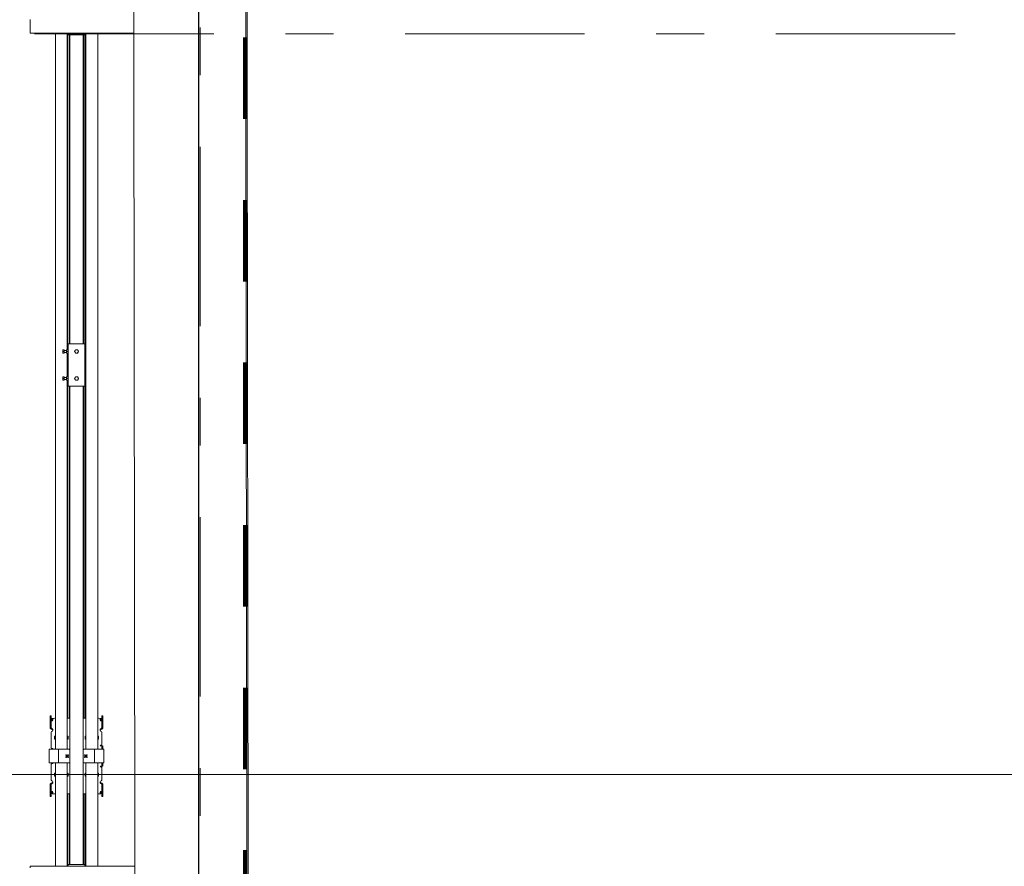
# Model space of a CAD drawing. Header units: centimetres. Extents: x -1436 to 1974, y -887 to 4352.
# Tile 51 of 105: x 589 to 879, y 1888 to 2138. Entities that reach past the tile are written whole.
import ezdxf
from ezdxf.enums import TextEntityAlignment as Align

# ---------------------------------------------------------------- set-up
doc = ezdxf.new("R2010")
doc.units = ezdxf.units.CM
doc.header["$MEASUREMENT"] = 0
for name, pattern in [('Przerywana', [48, 24, -24]), ('Przerywana podwójnie', [109.361107, 52.916665, -21.166666, 14.111111, -21.166666]), ('Wipeout_Contour', [100, 0, -100])]:
    doc.linetypes.add(name, pattern=pattern)
for name, color, linetype, lineweight, true_color in [('00 - nowa technologia myjni_Nr_pióra__246', 7, 'Continuous', 20, 0x1db3b3), ('103-Z Zakres opracowania_Nr_pióra__255', 7, 'Continuous', 140, 0x00a400), ('420-K Ściany_Nr_pióra__87', 7, 'Continuous', 20, 0xbfe1b7)]:
    doc.layers.add(name, color=color, linetype=linetype, lineweight=lineweight, true_color=true_color)
for name, color, linetype in [('131-Z Drogi', 7, 'Continuous'), ('299-A Wymiary Opisy', 7, 'Continuous'), ('410-K Osie główne', 7, 'Continuous'), ('420-K Ściany', 7, 'Continuous'), ('460 - Stropy', 7, 'Continuous'), ('840-G Znaczniki ogólne', 7, 'Continuous')]:
    doc.layers.add(name, color=color, linetype=linetype)
for name, color, linetype, lineweight in [('131-Z Drogi_Nr_pióra__12', 7, 'Continuous', 13), ('201-A Ppoż_Nr_pióra__31', 1, 'Continuous', 30), ('299-A Wymiary Opisy_Nr_pióra__11', 7, 'Continuous', 0), ('410-K Osie główne_Nr_pióra__11', 7, 'Continuous', 0), ('420-K Ściany_Nr_pióra__27', 7, 'Continuous', 20), ('460 - Stropy_Nr_pióra__12', 7, 'Continuous', 13), ('840-G Znaczniki ogólne_Nr_pióra__11', 7, 'Continuous', 0)]:
    doc.layers.add(name, color=color, linetype=linetype, lineweight=lineweight)
doc.styles.add('STYL_AUTOMATYCZNY_1', font='arial.ttf')
doc.styles.add('STYL_AUTOMATYCZNY_2', font='arial.ttf')
doc.linetypes.add('PPOZ REI 60', pattern='A,0,[1,PW.01 RZUT PARTERU1.Shx,S=1.984127,R=0,X=0,Y=0],-400,0', length=400)
doc.dimstyles.new('STYL_AUTOMATYCZNY__1', dxfattribs={"dimtxt": 13, "dimasz": 7.6, "dimexe": 0.18, "dimexo": 0.0625, "dimgap": 0, "dimtad": 1, "dimdec": 0, "dimzin": 0, "dimdsep": 46, "dimtxsty": 'STYL_AUTOMATYCZNY_1', "dimblk": 'ARROWHEAD_2', "dimblk1": 'ARROWHEAD_2', "dimblk2": 'ARROWHEAD_2', "dimcen": 0.09, "dimclrd": 7, "dimclre": 7, "dimclrt": 7, "dimadec": 0, "dimazin": 0, "dimtfac": 1, "dimtdec": 4, "dimtmove": 0, "dimatfit": 3, "dimfxl": 0, "dimtolj": 1, "dimtzin": 0, "dimarcsym": 0})

# ---------------------------------------------------------------- blocks, each defined once
blk = doc.blocks.new('Strop_1_1', base_point=(-767, -887.29))
at = {"layer": '131-Z Drogi_Nr_pióra__12', "color": 7, "linetype": 'Continuous', "lineweight": 13, "flags": 128}
blk.add_lwpolyline([(10.58, 3058.7), (654.77, 3058.7), (654.7, 2747.25), (1099.75, 2747.81), (1099.75, 2276.77), (655.29, 2276.77), (658.07, 59.1), (784.69, 58.94), (784.63, 6.89), (6.75, 7.87)], close=True, dxfattribs=at)
blk = doc.blocks.new('Strop_2_1', base_point=(6.75, 7.87))
at = {"layer": '460 - Stropy_Nr_pióra__12', "color": 7, "linetype": 'Continuous', "lineweight": 13, "flags": 128}
blk.add_lwpolyline([(6.75, 7.87), (658.57, 7.05), (655.73, 2276.77), (655.14, 2747.25), (654.75, 3058.7), (10.58, 3058.7)], close=True, dxfattribs=at)
blk = doc.blocks.new('Ściana_4_1', base_point=(621.38, 3006.65))
at = {"layer": '420-K Ściany', "linetype": 'Continuous', "lineweight": 0, "true_color": 0x000000}
blk.add_hatch(color=18, dxfattribs=at).paths.add_polyline_path([(621.93, 2570.7), (625.08, 56.8), (658.08, 56.8), (655.12, 2413.81), (642.01, 2413.81), (642.01, 2453.81), (655.07, 2453.81), (654.93, 2570.74)])
at = {"layer": '420-K Ściany_Nr_pióra__27', "color": 7, "linetype": 'Continuous', "lineweight": 20, "flags": 128}
for points in [[(621.93, 2570.7), (625.07, 59.14)], [(658.08, 56.8), (655.29, 2276.77)]]:
    blk.add_lwpolyline(points, dxfattribs=at)
blk = doc.blocks.new('Ściana_21_1', base_point=(622.25, 2309.77))
at = {"color": 254, "linetype": 'Wipeout_Contour', "lineweight": 0, "ltscale": 6017.385693}
blk.add_wipeout([(655.29, 2276.77), (622.29, 2276.77), (625.07, 59.14), (658.07, 59.1)], dxfattribs=at).dxf.layer = '420-K Ściany'
at = {"layer": '420-K Ściany_Nr_pióra__87', "color": 9, "linetype": 'Continuous', "lineweight": 20, "true_color": 0xbfe1b7, "flags": 128}
for points in [[(622.29, 2276.77), (625.07, 59.14)], [(658.07, 59.1), (655.29, 2276.77)]]:
    blk.add_lwpolyline(points, dxfattribs=at)
blk = doc.blocks.new('Standardowy znacznik osi[20]_1', base_point=(-163, 2133.81))
at = {"layer": '410-K Osie główne_Nr_pióra__11', "color": 7, "linetype": 'Przerywana podwójnie', "lineweight": 0}
blk.add_line((-63, 2133.81), (1039.92, 2133.81), dxfattribs=at)
at = {"layer": '410-K Osie główne_Nr_pióra__11', "color": 7, "lineweight": 0, "style": 'STYL_AUTOMATYCZNY_2'}
for tag, p in [('AC_MarkerText_1_0', (-178, 2141.31)), ('AC_MarkerText_1_1', (1154.92, 2141.31))]:
    blk.add_attdef(tag, text='', height=15, dxfattribs=at).set_placement(p, align=Align.TOP_CENTER)
blk = doc.blocks.new('Standardowy znacznik osi[25]_1', base_point=(642.06, 3403.44))
at = {"layer": '410-K Osie główne_Nr_pióra__11', "color": 7, "linetype": 'Przerywana podwójnie', "lineweight": 0}
blk.add_line((642.06, 3303.44), (642.06, -164.96), dxfattribs=at)
at = {"layer": '410-K Osie główne_Nr_pióra__11', "color": 7, "lineweight": 0, "style": 'STYL_AUTOMATYCZNY_2'}
for tag, p in [('AC_MarkerText_1_0', (642.06, 3425.94)), ('AC_MarkerText_1_1', (642.06, -272.46))]:
    blk.add_attdef(tag, text='', height=15, rotation=360, dxfattribs=at).set_placement(p, align=Align.TOP_CENTER)
blk = doc.blocks.new('*D80')
at = {"layer": '299-A Wymiary Opisy_Nr_pióra__11', "color": 7, "linetype": 'Continuous', "lineweight": 0}
for p, q in [((62.4, 2870.08), (62.38, 2855.08)), ((621.21, 2869.38), (621.19, 2854.38)), ((65.28, 2867.58), (59.49, 2857.58)), ((618.3, 2856.88), (624.09, 2866.88)), ((62.39, 2862.58), (57.5, 2862.59)), ((621.2, 2861.88), (62.39, 2862.58)), ((626.09, 2861.87), (621.2, 2861.88))]:
    blk.add_line(p, q, dxfattribs=at)
at = {"layer": '299-A Wymiary Opisy_Nr_pióra__11', "color": 7, "lineweight": 0, "insert": (326.92, 2864.85), "char_height": 13, "attachment_point": 7, "rotation": 359.928, "style": 'STYL_AUTOMATYCZNY_1'}
blk.add_mtext('\\A1;{\\pql;\\fArial|b0|i0|c238|p0;\\W1.000000;559}', dxfattribs=at)
blk = doc.blocks.new('ARROWHEAD_2')
at = {"color": 0, "linetype": 'Continuous', "lineweight": 0}
for p, q in [((-0.378, -0.655), (0.378, 0.655)), ((0, 0), (-1, 0))]:
    blk.add_line(p, q, dxfattribs=at)
blk = doc.blocks.new('*D87')
at = {"layer": '299-A Wymiary Opisy_Nr_pióra__11', "color": 7, "linetype": 'Continuous', "lineweight": 0}
for p, q in [((583.31, 2567.76), (573.3, 2573.53)), ((578.3, 2570.64), (581.45, 59.08)), ((576.45, 61.97), (586.45, 56.2)), ((573.95, 59.08), (588.95, 59.09)), ((581.45, 59.08), (581.46, 54.19))]:
    blk.add_line(p, q, dxfattribs=at)
at = {"layer": '299-A Wymiary Opisy_Nr_pióra__11', "color": 7, "lineweight": 0, "insert": (582.45, 1337.18), "char_height": 13, "attachment_point": 7, "rotation": 270.0718, "style": 'STYL_AUTOMATYCZNY_1'}
blk.add_mtext('\\A1;{\\pql;\\fArial|b0|i0|c238|p0;\\W1.000000;2\xa0512}', dxfattribs=at)
blk = doc.blocks.new('Płaszczyzna odcinająca_3_1', base_point=(-188.54, 1915.12))
at = {"layer": '840-G Znaczniki ogólne_Nr_pióra__11', "color": 7, "linetype": 'Continuous', "lineweight": 0}
blk.add_line((-173.54, 1915.12), (1118.85, 1915.12), dxfattribs=at)

msp = doc.modelspace()

# ---------------------------------------------------------------- linework, layer by layer
at = {"layer": '00 - nowa technologia myjni_Nr_pióra__246', "color": 132, "linetype": 'Continuous', "lineweight": 20, "true_color": 0x1db3b3}
for p, q in [((591.83, 2137.58), (591.83, 2138.08)), ((591.83, 2137.58), (591.83, 2134.58)), ((629.43, 2137.9), (629.43, 2138.5)), ((629.43, 2137.9), (629.43, 2134.25)), ((640.23, 2136.5), (640.31, 2136.58)), ((640.23, 2136.5), (640.23, 2136.28)), ((640.23, 2136.28), (640.23, 2135.66)), ((640.31, 2136.58), (640.31, 2136.32)), ((640.31, 2136.58), (640.89, 2136.58)), ((640.31, 2136.32), (640.31, 2135.58)), ((640.89, 2136.81), (640.91, 2136.88)), ((640.89, 2136.81), (640.89, 2136.43)), ((640.89, 2136.43), (640.89, 2135.35)), ((640.91, 2136.88), (640.94, 2136.88)), ((640.94, 2136.88), (641.68, 2136.88)), ((640.94, 2136.08), (641.68, 2136.08)), ((641.71, 2136.88), (641.68, 2136.88)), ((641.73, 2136.81), (641.71, 2136.88)), ((641.73, 2137.03), (641.78, 2137.08)), ((641.73, 2135.62), (641.73, 2137.03)), ((641.78, 2135.6), (641.78, 2137.08)), ((641.93, 2137.08), (641.78, 2137.08)), ((641.93, 2138), (641.93, 2138.08)), ((641.93, 2138), (641.93, 2137.25)), ((641.93, 2136.73), (641.93, 2137.25)), ((641.93, 2136.73), (641.93, 2135.48)), ((591.83, 2134.08), (591.83, 2134.58)), ((629.43, 2134.08), (591.83, 2134.08)), ((599.28, 2132.26), (599.28, 2134.08)), ((601.91, 2134.08), (601.91, 2134.04)), ((601.91, 2134.04), (601.94, 2134.04)), ((601.94, 2134.04), (602.19, 2134.04)), ((602.19, 2134.04), (602.19, 2134.08)), ((602.78, 2132.26), (602.78, 2134.08)), ((602.79, 2134.04), (602.79, 2134.08)), ((602.79, 2134.04), (602.82, 2134.04)), ((602.82, 2134.04), (603.08, 2134.04)), ((603, 2132.26), (603, 2134.04)), ((603.11, 2134.04), (603.08, 2134.04)), ((603.11, 2134.08), (603.11, 2133.58)), ((603.93, 2133.58), (603.11, 2133.58)), ((603.48, 2132.26), (603.48, 2133.58)), ((603.53, 2133.58), (603.53, 2042.33)), ((607.13, 2133.58), (603.93, 2133.58)), ((607.96, 2133.58), (607.13, 2133.58)), ((607.53, 2133.58), (607.53, 2042.33)), ((607.81, 2132.26), (607.81, 2133.58)), ((607.96, 2134.08), (607.96, 2133.58)), ((608.13, 2132.26), (608.13, 2134.08)), ((608.28, 2132.26), (608.28, 2134.08)), ((611.78, 2132.26), (611.78, 2134.08)), ((629.43, 2133.65), (629.43, 2134.25)), ((629.43, 2133.63), (629.43, 2133.65)), ((629.43, 2133.65), (641.93, 2133.65)), ((629.43, 2133.63), (629.43, 2133.23)), ((629.43, 2133.63), (634.43, 2133.63)), ((629.43, 2133.23), (634.43, 2133.23)), ((634.43, 2133.63), (634.43, 2133.65)), ((634.43, 2133.63), (634.43, 2133.23)), ((636.93, 2133.63), (636.93, 2133.65)), ((636.93, 2133.63), (636.93, 2133.23)), ((636.93, 2133.63), (641.93, 2133.63)), ((636.93, 2133.23), (641.93, 2133.23)), ((640.23, 2135.66), (640.31, 2135.58)), ((640.31, 2135.58), (640.89, 2135.58)), ((640.89, 2135.35), (640.91, 2135.28)), ((640.94, 2135.28), (640.91, 2135.28)), ((640.94, 2135.28), (641.68, 2135.28)), ((641.68, 2135.28), (641.71, 2135.28)), ((641.73, 2135.35), (641.71, 2135.28)), ((641.73, 2135.13), (641.73, 2135.62)), ((641.73, 2135.13), (641.78, 2135.08)), ((641.78, 2135.08), (641.78, 2135.6)), ((641.93, 2135.08), (641.78, 2135.08)), ((641.93, 2134.98), (641.93, 2135.48)), ((641.93, 2134.17), (641.93, 2134.98)), ((641.93, 2134.08), (641.93, 2134.17)), ((641.93, 2133.63), (641.93, 2134.08)), ((641.93, 2133.65), (641.93, 2134.08)), ((641.93, 2134.08), (642.53, 2134.08)), ((641.93, 2133.63), (641.93, 2133.23)), ((599.28, 2132.26), (599.28, 2130.58)), ((599.28, 2128.89), (599.28, 2130.58)), ((602.78, 2132.26), (602.78, 2130.58)), ((602.78, 2128.89), (602.78, 2130.58)), ((603, 2132.26), (603, 2130.58)), ((603, 2128.89), (603, 2130.58)), ((603.48, 2132.26), (603.48, 2130.58)), ((603.48, 2128.89), (603.48, 2130.58)), ((607.81, 2132.26), (607.81, 2130.58)), ((607.81, 2128.89), (607.81, 2130.58)), ((608.13, 2132.26), (608.13, 2130.58)), ((608.13, 2128.89), (608.13, 2130.58)), ((608.28, 2132.26), (608.28, 2130.58)), ((608.28, 2128.89), (608.28, 2130.58)), ((611.78, 2132.26), (611.78, 2130.58)), ((611.78, 2128.89), (611.78, 2130.58)), ((599.28, 2122.29), (599.28, 2128.89)), ((602.78, 2122.29), (602.78, 2128.89)), ((603, 2122.29), (603, 2128.89)), ((603.48, 2122.29), (603.48, 2128.89)), ((607.81, 2122.29), (607.81, 2128.89)), ((608.13, 2122.29), (608.13, 2128.89)), ((608.28, 2122.29), (608.28, 2128.89)), ((611.78, 2122.29), (611.78, 2128.89)), ((599.28, 2122.29), (599.28, 2047.27)), ((602.78, 2122.29), (602.78, 2047.27)), ((603, 2122.29), (603, 2047.27)), ((603.48, 2122.29), (603.48, 2047.27)), ((607.81, 2122.29), (607.81, 2047.27)), ((608.13, 2122.29), (608.13, 2047.27)), ((608.28, 2122.29), (608.28, 2047.27)), ((611.78, 2122.29), (611.78, 2047.27)), ((599.28, 2004.22), (599.28, 2047.27)), ((602.78, 2040.58), (602.78, 2047.27)), ((603, 2040.58), (603, 2047.27)), ((603.48, 2042.33), (603.48, 2047.27)), ((607.81, 2042.33), (607.81, 2047.27)), ((608.13, 2004.22), (608.13, 2047.27)), ((608.28, 2004.22), (608.28, 2047.27)), ((611.78, 2004.22), (611.78, 2047.27)), ((601.49, 2040.33), (601.49, 2040.58)), ((601.53, 2040.58), (601.49, 2040.58)), ((601.49, 2039.84), (601.49, 2040.33)), ((601.84, 2040.58), (601.53, 2040.58)), ((601.84, 2040.08), (601.53, 2040.08)), ((601.84, 2040.08), (601.84, 2040.58)), ((601.89, 2040.52), (601.84, 2040.52)), ((601.84, 2039.58), (601.84, 2040.08)), ((601.89, 2039.86), (601.89, 2040.52)), ((602.59, 2040.38), (601.91, 2040.38)), ((602.59, 2040.52), (602.6, 2040.58)), ((602.59, 2040.52), (602.59, 2039.69)), ((602.6, 2040.58), (602.62, 2040.58)), ((602.62, 2040.58), (603.07, 2040.58)), ((602.62, 2040.08), (603.07, 2040.08)), ((603.09, 2040.58), (603.07, 2040.58)), ((603.11, 2040.52), (603.09, 2040.58)), ((603.91, 2042.33), (603.11, 2042.33)), ((603.11, 2029.83), (603.11, 2042.33)), ((603.91, 2042.33), (607.16, 2042.33)), ((605.09, 2040.32), (604.95, 2040.08)), ((604.95, 2040.08), (605.1, 2039.83)), ((605.09, 2040.32), (605.1, 2040.33)), ((605.1, 2040.33), (605.24, 2040.58)), ((605.53, 2040.58), (605.24, 2040.58)), ((605.82, 2040.58), (605.53, 2040.58)), ((605.97, 2040.33), (605.82, 2040.58)), ((606.11, 2040.08), (605.97, 2040.33)), ((605.97, 2039.84), (606.11, 2040.08)), ((607.96, 2042.33), (607.16, 2042.33)), ((607.96, 2029.83), (607.96, 2042.33)), ((601.49, 2039.83), (601.49, 2039.84)), ((601.49, 2039.84), (601.49, 2039.83)), ((601.49, 2039.58), (601.49, 2039.83)), ((601.49, 2039.58), (601.53, 2039.58)), ((601.84, 2039.58), (601.53, 2039.58)), ((601.89, 2039.63), (601.84, 2039.63)), ((601.89, 2039.63), (601.89, 2039.86)), ((602.59, 2039.78), (601.91, 2039.78)), ((602.59, 2039.69), (602.59, 2039.63)), ((602.59, 2039.63), (602.6, 2039.58)), ((602.62, 2039.58), (602.6, 2039.58)), ((602.62, 2039.58), (602.62, 2039.58)), ((602.62, 2039.58), (603.07, 2039.58)), ((602.78, 2032.58), (602.78, 2039.58)), ((603, 2032.58), (603, 2039.58)), ((603.07, 2039.58), (603.07, 2039.58)), ((603.07, 2039.58), (603.09, 2039.58)), ((603.11, 2039.63), (603.09, 2039.58)), ((605.1, 2039.83), (605.24, 2039.58)), ((605.24, 2039.58), (605.53, 2039.58)), ((605.53, 2039.58), (605.82, 2039.58)), ((605.97, 2039.83), (605.82, 2039.58)), ((605.97, 2039.84), (605.97, 2039.83)), ((601.49, 2032.33), (601.49, 2032.58)), ((601.53, 2032.58), (601.49, 2032.58)), ((601.49, 2031.84), (601.49, 2032.33)), ((601.49, 2031.83), (601.49, 2031.84)), ((601.49, 2031.84), (601.49, 2031.83)), ((601.49, 2031.58), (601.49, 2031.83)), ((601.49, 2031.58), (601.53, 2031.58)), ((601.84, 2032.58), (601.53, 2032.58)), ((601.84, 2032.08), (601.53, 2032.08)), ((601.84, 2031.58), (601.53, 2031.58)), ((601.84, 2032.08), (601.84, 2032.58)), ((601.89, 2032.52), (601.84, 2032.52)), ((601.84, 2031.58), (601.84, 2032.08)), ((601.89, 2031.63), (601.84, 2031.63)), ((601.89, 2031.86), (601.89, 2032.52)), ((601.89, 2031.63), (601.89, 2031.86)), ((602.59, 2032.38), (601.91, 2032.38)), ((602.59, 2031.78), (601.91, 2031.78)), ((602.59, 2032.52), (602.6, 2032.58)), ((602.59, 2032.52), (602.59, 2031.69)), ((602.59, 2031.69), (602.59, 2031.63)), ((602.59, 2031.63), (602.6, 2031.58)), ((602.6, 2032.58), (602.62, 2032.58)), ((602.62, 2031.58), (602.6, 2031.58)), ((602.62, 2032.58), (603.07, 2032.58)), ((602.62, 2032.08), (603.07, 2032.08)), ((602.62, 2031.58), (602.62, 2031.58)), ((602.62, 2031.58), (603.07, 2031.58)), ((602.78, 2004.22), (602.78, 2031.58)), ((603, 2004.22), (603, 2031.58)), ((603.09, 2032.58), (603.07, 2032.58)), ((603.07, 2031.58), (603.07, 2031.58)), ((603.07, 2031.58), (603.09, 2031.58)), ((603.11, 2032.52), (603.09, 2032.58)), ((603.11, 2031.63), (603.09, 2031.58)), ((605.09, 2032.32), (604.95, 2032.08)), ((604.95, 2032.08), (605.1, 2031.83)), ((605.09, 2032.32), (605.1, 2032.33)), ((605.1, 2032.33), (605.24, 2032.58)), ((605.1, 2031.83), (605.24, 2031.58)), ((605.53, 2032.58), (605.24, 2032.58)), ((605.24, 2031.58), (605.53, 2031.58)), ((605.82, 2032.58), (605.53, 2032.58)), ((605.53, 2031.58), (605.82, 2031.58)), ((605.97, 2032.33), (605.82, 2032.58)), ((605.97, 2031.83), (605.82, 2031.58)), ((606.11, 2032.08), (605.97, 2032.33)), ((605.97, 2031.84), (606.11, 2032.08)), ((605.97, 2031.84), (605.97, 2031.83)), ((603.11, 2029.83), (603.91, 2029.83)), ((603.48, 2004.22), (603.48, 2029.83)), ((603.53, 1888.58), (603.53, 2029.83)), ((607.16, 2029.83), (603.91, 2029.83)), ((607.16, 2029.83), (607.96, 2029.83)), ((607.53, 1888.58), (607.53, 2029.83)), ((607.81, 2004.22), (607.81, 2029.83)), ((599.28, 1941.14), (599.28, 2004.22)), ((602.78, 1941.14), (602.78, 2004.22)), ((603, 1941.14), (603, 2004.22)), ((603.48, 1941.14), (603.48, 2004.22)), ((607.81, 1941.14), (607.81, 2004.22)), ((608.13, 1941.14), (608.13, 2004.22)), ((608.28, 1941.14), (608.28, 2004.22)), ((611.78, 1941.14), (611.78, 2004.22)), ((599.28, 1932.26), (599.28, 1941.14)), ((602.78, 1932.26), (602.78, 1941.14)), ((603, 1932.26), (603, 1941.14)), ((603.48, 1932.26), (603.48, 1941.14)), ((607.81, 1932.26), (607.81, 1941.14)), ((608.13, 1932.26), (608.13, 1941.14)), ((608.28, 1932.26), (608.28, 1941.14)), ((611.78, 1932.26), (611.78, 1941.14)), ((597.78, 1932.15), (597.78, 1932.5)), ((598.08, 1932.5), (597.78, 1932.5)), ((598.08, 1932.15), (598.08, 1932.5)), ((612.98, 1932.5), (612.98, 1932.15)), ((612.98, 1932.5), (613.28, 1932.5)), ((613.28, 1932.5), (613.28, 1932.15)), ((597.78, 1930.94), (597.78, 1932.15)), ((597.78, 1929.54), (597.78, 1930.94)), ((597.78, 1929.54), (597.78, 1928.82)), ((598.08, 1932.15), (598.08, 1930.94)), ((598.08, 1929.54), (598.08, 1930.94)), ((598.08, 1928.82), (598.08, 1929.54)), ((598.53, 1931.35), (598.53, 1931.35)), ((599.28, 1931.75), (599.08, 1931.75)), ((599.28, 1930.02), (599.28, 1932.26)), ((599.28, 1927.7), (599.28, 1930.02)), ((602.78, 1930.02), (602.78, 1932.26)), ((603.53, 1931.75), (602.78, 1931.75)), ((602.78, 1927.7), (602.78, 1930.02)), ((603, 1931.75), (603, 1932.26)), ((603.48, 1931.75), (603.48, 1932.26)), ((608.28, 1931.75), (607.53, 1931.75)), ((607.81, 1931.75), (607.81, 1932.26)), ((608.13, 1931.75), (608.13, 1932.26)), ((608.28, 1930.02), (608.28, 1932.26)), ((608.28, 1927.7), (608.28, 1930.02)), ((611.78, 1930.02), (611.78, 1932.26)), ((611.98, 1931.75), (611.78, 1931.75)), ((611.78, 1927.7), (611.78, 1930.02)), ((612.98, 1930.94), (612.98, 1932.15)), ((612.98, 1930.94), (612.98, 1929.54)), ((612.98, 1928.82), (612.98, 1929.54)), ((613.28, 1932.15), (613.28, 1930.94)), ((613.28, 1930.94), (613.28, 1929.54)), ((613.28, 1929.54), (613.28, 1928.82)), ((597.78, 1928.82), (597.78, 1928.77)), ((598.08, 1928.77), (597.78, 1928.77)), ((598.08, 1928.82), (598.08, 1928.77)), ((598.08, 1927.69), (598.08, 1924.71)), ((598.33, 1928.67), (598.33, 1928.47)), ((598.53, 1928.33), (598.53, 1928.33)), ((598.53, 1928.31), (598.53, 1928.33)), ((599.28, 1926.37), (599.28, 1927.7)), ((602.78, 1926.37), (602.78, 1927.7)), ((608.28, 1926.37), (608.28, 1927.7)), ((611.78, 1926.37), (611.78, 1927.7)), ((612.73, 1928.67), (612.73, 1928.47)), ((612.98, 1928.77), (612.98, 1928.82)), ((612.98, 1928.77), (613.28, 1928.77)), ((612.98, 1924.71), (612.98, 1927.69)), ((613.28, 1928.77), (613.28, 1928.82)), ((598.08, 1924.71), (598.08, 1924.43)), ((598.08, 1924.43), (598.08, 1922.98)), ((599.03, 1926.42), (599.03, 1925.67)), ((599.28, 1926.51), (599.13, 1926.51)), ((599.28, 1926.41), (599.13, 1926.41)), ((599.28, 1925.57), (599.13, 1925.57)), ((599.28, 1922.94), (599.28, 1926.37)), ((602.93, 1926.51), (602.78, 1926.51)), ((602.93, 1926.41), (602.78, 1926.41)), ((602.78, 1922.94), (602.78, 1926.37)), ((602.93, 1925.57), (602.78, 1925.57)), ((603, 1926.37), (603, 1926.39)), ((603, 1925.6), (603, 1926.37)), ((603, 1925.84), (603.03, 1925.84)), ((603, 1925.74), (603.03, 1925.74)), ((603.03, 1925.67), (603.03, 1926.42)), ((608.03, 1926.42), (608.03, 1925.67)), ((608.28, 1926.51), (608.13, 1926.51)), ((608.13, 1926.37), (608.13, 1926.41)), ((608.28, 1926.41), (608.13, 1926.41)), ((608.13, 1925.57), (608.13, 1926.37)), ((608.28, 1925.57), (608.13, 1925.57)), ((608.28, 1922.94), (608.28, 1926.37)), ((611.93, 1926.51), (611.78, 1926.51)), ((611.93, 1926.41), (611.78, 1926.41)), ((611.78, 1922.94), (611.78, 1926.37)), ((611.93, 1925.57), (611.78, 1925.57)), ((612.03, 1925.67), (612.03, 1926.42)), ((612.63, 1923.78), (612.78, 1923.78)), ((612.98, 1924.43), (612.98, 1924.71)), ((612.98, 1923.98), (612.98, 1924.43)), ((597.48, 1922.58), (597.48, 1918.58)), ((598.03, 1922.58), (597.48, 1922.58)), ((599.98, 1922.58), (598.03, 1922.58)), ((598.43, 1922.78), (598.28, 1922.78)), ((599.28, 1922.94), (599.28, 1922.58)), ((600.23, 1922.58), (599.98, 1922.58)), ((600.23, 1922.58), (600.23, 1918.58)), ((600.78, 1922.58), (600.23, 1922.58)), ((603.38, 1922.58), (600.78, 1922.58)), ((602.46, 1920.79), (602.46, 1920.37)), ((602.57, 1920.9), (602.99, 1920.9)), ((602.78, 1922.94), (602.78, 1922.58)), ((602.78, 1920.9), (602.78, 1920.58)), ((603.11, 1920.37), (603.11, 1920.79)), ((603.38, 1922.58), (603.53, 1922.58)), ((607.53, 1922.58), (607.68, 1922.58)), ((610.28, 1922.58), (607.68, 1922.58)), ((607.96, 1920.79), (607.96, 1920.37)), ((608.49, 1920.9), (608.07, 1920.9)), ((608.28, 1922.94), (608.28, 1922.58)), ((608.28, 1920.9), (608.28, 1920.58)), ((608.61, 1920.37), (608.61, 1920.79)), ((610.83, 1922.58), (610.28, 1922.58)), ((611.08, 1922.58), (610.83, 1922.58)), ((610.83, 1918.58), (610.83, 1922.58)), ((613.03, 1922.58), (611.08, 1922.58)), ((611.78, 1922.94), (611.78, 1922.58)), ((612.73, 1923.58), (612.63, 1923.58)), ((612.73, 1923.58), (612.98, 1923.58)), ((612.98, 1923.58), (612.98, 1922.58)), ((612.98, 1923.58), (613.28, 1923.58)), ((613.58, 1922.58), (613.03, 1922.58)), ((613.28, 1923.58), (613.28, 1922.58)), ((613.58, 1918.58), (613.58, 1922.58)), ((597.48, 1918.58), (598.03, 1918.58)), ((598.03, 1918.58), (599.98, 1918.58)), ((598.08, 1918.18), (598.08, 1916.72)), ((598.43, 1918.38), (598.28, 1918.38)), ((599.28, 1918.21), (599.28, 1918.58)), ((599.28, 1914.79), (599.28, 1918.21)), ((599.98, 1918.58), (600.23, 1918.58)), ((600.23, 1918.58), (600.78, 1918.58)), ((600.78, 1918.58), (603.38, 1918.58)), ((601.73, 1918.58), (603.53, 1918.58)), ((602.57, 1920.25), (602.99, 1920.25)), ((602.78, 1920.25), (602.78, 1920.58)), ((602.78, 1918.21), (602.78, 1918.58)), ((602.78, 1914.79), (602.78, 1918.21)), ((607.53, 1918.58), (609.33, 1918.58)), ((607.68, 1918.58), (610.28, 1918.58)), ((608.49, 1920.25), (608.07, 1920.25)), ((608.28, 1920.25), (608.28, 1920.58)), ((608.28, 1918.21), (608.28, 1918.58)), ((608.28, 1914.79), (608.28, 1918.21)), ((610.28, 1918.58), (610.83, 1918.58)), ((610.83, 1918.58), (611.08, 1918.58)), ((611.08, 1918.58), (613.03, 1918.58)), ((611.78, 1918.21), (611.78, 1918.58)), ((611.78, 1914.79), (611.78, 1918.21)), ((612.98, 1918.58), (612.98, 1917.58)), ((613.03, 1918.58), (613.58, 1918.58)), ((613.28, 1918.58), (613.28, 1917.58)), ((598.08, 1916.72), (598.08, 1916.44)), ((598.08, 1913.46), (598.08, 1916.44)), ((599.03, 1915.48), (599.03, 1914.73)), ((599.13, 1915.58), (599.28, 1915.58)), ((602.78, 1915.58), (602.93, 1915.58)), ((603, 1914.79), (603, 1915.55)), ((603.03, 1915.41), (603, 1915.41)), ((603.03, 1915.31), (603, 1915.31)), ((603.03, 1914.73), (603.03, 1915.48)), ((608.03, 1915.48), (608.03, 1914.73)), ((608.13, 1914.79), (608.13, 1915.58)), ((608.13, 1915.58), (608.28, 1915.58)), ((611.78, 1915.58), (611.93, 1915.58)), ((612.03, 1914.73), (612.03, 1915.48)), ((612.63, 1917.58), (612.73, 1917.58)), ((612.63, 1917.38), (612.78, 1917.38)), ((612.73, 1917.58), (612.98, 1917.58)), ((612.98, 1917.58), (613.28, 1917.58)), ((612.98, 1916.72), (612.98, 1917.18)), ((612.98, 1916.44), (612.98, 1916.72)), ((612.98, 1916.44), (612.98, 1913.46)), ((597.78, 1912.38), (597.78, 1912.34)), ((598.08, 1912.38), (597.78, 1912.38)), ((597.78, 1911.62), (597.78, 1912.34)), ((598.08, 1912.38), (598.08, 1912.34)), ((598.08, 1912.34), (598.08, 1911.62)), ((598.33, 1912.49), (598.33, 1912.68)), ((599.13, 1914.74), (599.28, 1914.74)), ((599.13, 1914.64), (599.28, 1914.64)), ((599.28, 1914.79), (599.28, 1913.45)), ((599.28, 1911.14), (599.28, 1913.45)), ((602.78, 1914.79), (602.78, 1913.45)), ((602.78, 1914.74), (602.93, 1914.74)), ((602.78, 1914.64), (602.93, 1914.64)), ((602.78, 1911.14), (602.78, 1913.45)), ((603, 1914.79), (603, 1914.76)), ((608.13, 1914.79), (608.13, 1914.74)), ((608.13, 1914.74), (608.28, 1914.74)), ((608.13, 1914.64), (608.28, 1914.64)), ((608.28, 1914.79), (608.28, 1913.45)), ((608.28, 1911.14), (608.28, 1913.45)), ((611.78, 1914.79), (611.78, 1913.45)), ((611.78, 1914.74), (611.93, 1914.74)), ((611.78, 1914.64), (611.93, 1914.64)), ((611.78, 1911.14), (611.78, 1913.45)), ((612.53, 1912.85), (612.53, 1912.82)), ((612.53, 1912.82), (612.53, 1912.82)), ((612.73, 1912.49), (612.73, 1912.68)), ((612.98, 1912.34), (612.98, 1912.38)), ((612.98, 1912.38), (613.28, 1912.38)), ((612.98, 1912.34), (612.98, 1911.62)), ((613.28, 1912.34), (613.28, 1912.38)), ((613.28, 1911.62), (613.28, 1912.34)), ((597.78, 1910.21), (597.78, 1911.62)), ((597.78, 1909.01), (597.78, 1910.21)), ((598.08, 1910.21), (598.08, 1911.62)), ((598.08, 1910.21), (598.08, 1909.01)), ((599.28, 1909.41), (599.08, 1909.41)), ((599.28, 1911.14), (599.28, 1908.9)), ((602.78, 1911.14), (602.78, 1908.9)), ((603.53, 1909.41), (602.78, 1909.41)), ((603, 1909.41), (603, 1908.9)), ((603.48, 1909.41), (603.48, 1908.9)), ((608.28, 1909.41), (607.53, 1909.41)), ((607.81, 1909.41), (607.81, 1908.9)), ((608.13, 1909.41), (608.13, 1908.9)), ((608.28, 1911.14), (608.28, 1908.9)), ((611.78, 1911.14), (611.78, 1908.9)), ((611.98, 1909.41), (611.78, 1909.41)), ((612.53, 1909.8), (612.53, 1909.8)), ((612.98, 1911.62), (612.98, 1910.21)), ((612.98, 1909.01), (612.98, 1910.21)), ((613.28, 1911.62), (613.28, 1910.21)), ((613.28, 1910.21), (613.28, 1909.01)), ((597.78, 1908.65), (597.78, 1909.01)), ((598.08, 1908.65), (597.78, 1908.65)), ((598.08, 1908.65), (598.08, 1909.01)), ((599.28, 1900.01), (599.28, 1908.9)), ((602.78, 1900.01), (602.78, 1908.9)), ((603, 1900.01), (603, 1908.9)), ((603.48, 1900.01), (603.48, 1908.9)), ((607.81, 1900.01), (607.81, 1908.9)), ((608.13, 1900.01), (608.13, 1908.9)), ((608.28, 1900.01), (608.28, 1908.9)), ((611.78, 1900.01), (611.78, 1908.9)), ((612.98, 1909.01), (612.98, 1908.65)), ((612.98, 1908.65), (613.28, 1908.65)), ((613.28, 1909.01), (613.28, 1908.65)), ((599.28, 1900.01), (599.28, 1888.08)), ((602.78, 1900.01), (602.78, 1888.08)), ((603, 1900.01), (603, 1888.08)), ((603.48, 1900.01), (603.48, 1888.58)), ((607.81, 1900.01), (607.81, 1888.58)), ((608.13, 1900.01), (608.13, 1888.08)), ((608.28, 1900.01), (608.28, 1888.08)), ((611.78, 1900.01), (611.78, 1888.08)), ((629.43, 1888.53), (629.43, 1888.93)), ((629.43, 1888.93), (634.43, 1888.93)), ((634.43, 1888.53), (634.43, 1888.93)), ((636.93, 1888.53), (636.93, 1888.93)), ((636.93, 1888.93), (641.93, 1888.93)), ((641.93, 1888.53), (641.93, 1888.93)), ((629.43, 1888.08), (591.83, 1888.08)), ((591.83, 1887.58), (591.83, 1888.08)), ((603.11, 1888.58), (603.11, 1888.08)), ((603.93, 1888.58), (603.11, 1888.58)), ((607.13, 1888.58), (603.93, 1888.58)), ((607.96, 1888.58), (607.13, 1888.58)), ((607.96, 1888.58), (607.96, 1888.08)), ((629.43, 1888.5), (629.43, 1888.53)), ((629.43, 1888.53), (634.43, 1888.53)), ((629.43, 1887.9), (629.43, 1888.5)), ((629.43, 1888.5), (641.93, 1888.5)), ((634.43, 1888.5), (634.43, 1888.53)), ((636.93, 1888.5), (636.93, 1888.53)), ((636.93, 1888.53), (641.93, 1888.53)), ((641.93, 1888.08), (641.93, 1888.53)), ((641.93, 1888.08), (641.93, 1888.5)), ((641.93, 1888), (641.93, 1888.08)), ((641.93, 1888.08), (642.53, 1888.08))]:
    msp.add_line(p, q, dxfattribs=at)
for points in [[(640.91, 2136.46), (640.91, 2136.58), (640.92, 2136.7), (640.94, 2136.88)], [(640.91, 2136.46), (640.91, 2136.34), (640.93, 2136.21), (640.94, 2136.08)], [(640.94, 2136.08), (640.93, 2135.95), (640.92, 2135.83), (640.91, 2135.67), (640.92, 2135.51), (640.93, 2135.4), (640.94, 2135.28)], [(641.71, 2136.46), (641.71, 2136.58), (641.7, 2136.7), (641.68, 2136.88)], [(641.71, 2136.46), (641.71, 2136.34), (641.7, 2136.21), (641.68, 2136.08)], [(641.68, 2136.08), (641.7, 2135.95), (641.71, 2135.83), (641.71, 2135.67), (641.71, 2135.51), (641.7, 2135.4), (641.68, 2135.28)], [(601.49, 2040.33), (601.49, 2040.43), (601.51, 2040.5), (601.53, 2040.58)], [(601.53, 2040.08), (601.51, 2040.15), (601.49, 2040.22), (601.49, 2040.33)], [(601.49, 2039.84), (601.49, 2039.91), (601.51, 2040), (601.53, 2040.08)], [(602.62, 2040.58), (602.61, 2040.49), (602.6, 2040.41), (602.6, 2040.31), (602.61, 2040.2), (602.62, 2040.08)], [(602.62, 2040.08), (602.61, 2039.99), (602.6, 2039.91), (602.6, 2039.81), (602.61, 2039.7), (602.62, 2039.58)], [(603.07, 2040.58), (603.08, 2040.49), (603.09, 2040.41), (603.09, 2040.31), (603.09, 2040.2), (603.07, 2040.08)], [(603.07, 2039.58), (603.08, 2039.67), (603.09, 2039.75), (603.09, 2039.84), (603.09, 2039.95), (603.07, 2040.08)], [(601.49, 2039.83), (601.49, 2039.76), (601.5, 2039.69), (601.53, 2039.58)], [(601.49, 2032.33), (601.49, 2032.43), (601.51, 2032.5), (601.53, 2032.58)], [(601.53, 2032.08), (601.51, 2032.15), (601.49, 2032.22), (601.49, 2032.33)], [(601.49, 2031.84), (601.49, 2031.91), (601.51, 2032), (601.53, 2032.08)], [(601.49, 2031.83), (601.49, 2031.76), (601.5, 2031.69), (601.53, 2031.58)], [(602.62, 2032.58), (602.61, 2032.49), (602.6, 2032.41), (602.6, 2032.31), (602.61, 2032.2), (602.62, 2032.08)], [(602.62, 2032.08), (602.61, 2031.99), (602.6, 2031.91), (602.6, 2031.81), (602.61, 2031.7), (602.62, 2031.58)], [(603.07, 2032.58), (603.08, 2032.49), (603.09, 2032.41), (603.09, 2032.31), (603.09, 2032.2), (603.07, 2032.08)], [(603.07, 2031.58), (603.08, 2031.67), (603.09, 2031.75), (603.09, 2031.84), (603.09, 2031.95), (603.07, 2032.08)], [(598.08, 1931.2), (598.09, 1931.13), (598.1, 1931.07), (598.11, 1931.05), (598.13, 1931.03), (598.16, 1931), (598.2, 1930.99), (598.25, 1930.99), (598.3, 1931.01), (598.33, 1931.04)], [(598.53, 1931.35), (598.53, 1931.39), (598.52, 1931.42), (598.51, 1931.43), (598.48, 1931.45)], [(612.58, 1931.45), (612.56, 1931.44), (612.54, 1931.42), (612.54, 1931.41), (612.53, 1931.37), (612.53, 1931.35)], [(612.73, 1931.04), (612.78, 1931.01), (612.82, 1930.99), (612.85, 1930.99), (612.87, 1930.99), (612.89, 1931), (612.91, 1931.01), (612.93, 1931.02), (612.94, 1931.04), (612.96, 1931.06), (612.97, 1931.09), (612.98, 1931.15), (612.98, 1931.2)], [(598.33, 1928.47), (598.16, 1928.54), (598.07, 1928.58), (598.01, 1928.61), (597.96, 1928.64), (597.91, 1928.68), (597.86, 1928.71), (597.83, 1928.74), (597.81, 1928.77)], [(598.33, 1928.67), (598.31, 1928.69), (598.25, 1928.72), (598.2, 1928.76), (598.12, 1928.81), (598.09, 1928.83), (598.09, 1928.83), (598.08, 1928.83)], [(598.53, 1928.33), (598.53, 1928.38), (598.53, 1928.41), (598.52, 1928.44)], [(598.52, 1928.2), (598.53, 1928.27), (598.53, 1928.33)], [(612.54, 1928.44), (612.53, 1928.41), (612.53, 1928.34), (612.53, 1928.33)], [(612.53, 1928.33), (612.53, 1928.26), (612.54, 1928.2)], [(612.98, 1928.83), (612.98, 1928.83), (612.97, 1928.83), (612.91, 1928.79), (612.84, 1928.74), (612.79, 1928.71), (612.73, 1928.67)], [(613.26, 1928.77), (613.21, 1928.72), (613.14, 1928.66), (613.05, 1928.61), (612.95, 1928.56), (612.88, 1928.53), (612.73, 1928.47)], [(597.81, 1912.38), (597.86, 1912.43), (597.93, 1912.49), (598.01, 1912.54), (598.11, 1912.59), (598.19, 1912.62), (598.33, 1912.68)], [(598.08, 1912.32), (598.09, 1912.32), (598.1, 1912.33), (598.15, 1912.36), (598.23, 1912.41), (598.27, 1912.44), (598.33, 1912.49)], [(598.53, 1912.82), (598.53, 1912.88), (598.52, 1912.95)], [(598.52, 1912.71), (598.53, 1912.75), (598.53, 1912.77), (598.53, 1912.82)], [(612.54, 1912.95), (612.53, 1912.88), (612.53, 1912.82)], [(612.53, 1912.82), (612.53, 1912.77), (612.53, 1912.75), (612.54, 1912.71)], [(612.73, 1912.68), (612.9, 1912.61), (612.99, 1912.57), (613.05, 1912.54), (613.11, 1912.51), (613.16, 1912.48), (613.2, 1912.44), (613.23, 1912.41), (613.26, 1912.38)], [(612.73, 1912.49), (612.76, 1912.46), (612.81, 1912.43), (612.86, 1912.39), (612.94, 1912.34), (612.97, 1912.32), (612.98, 1912.32), (612.98, 1912.32)], [(598.33, 1910.12), (598.29, 1910.15), (598.24, 1910.16), (598.22, 1910.16), (598.19, 1910.16), (598.17, 1910.15), (598.15, 1910.14), (598.14, 1910.13), (598.12, 1910.11), (598.11, 1910.09), (598.1, 1910.06), (598.08, 1910), (598.08, 1909.95)], [(598.48, 1909.7), (598.51, 1909.71), (598.52, 1909.73), (598.53, 1909.75), (598.53, 1909.78), (598.53, 1909.8)], [(612.53, 1909.8), (612.53, 1909.77), (612.54, 1909.73), (612.55, 1909.72), (612.58, 1909.7)], [(612.98, 1909.95), (612.98, 1910.02), (612.96, 1910.08), (612.95, 1910.1), (612.93, 1910.12), (612.9, 1910.15), (612.86, 1910.16), (612.81, 1910.16), (612.77, 1910.14), (612.73, 1910.12)]]:
    msp.add_lwpolyline(points, dxfattribs=at)
for centre in [(605.53, 2040.08), (605.53, 2032.08)]:
    msp.add_circle(centre, 0.5, dxfattribs=at)
for centre, radius, start, end in [((602.65, 2134.28), 0.748, 195.7945, 198.481), ((603.53, 2134.28), 0.748, 195.7928, 198.4794), ((602.37, 2134.28), 0.748, 341.5206, 344.2072), ((601.91, 2040.4), 0.025, 180, 270), ((601.91, 2039.75), 0.025, 90, 180), ((601.91, 2032.4), 0.025, 180, 270), ((601.91, 2031.75), 0.025, 90, 180), ((598.2, 1931.35), 0.331, 327.8924, 0.474), ((612.86, 1931.35), 0.331, 179.526, 212.1075), ((598.09, 1928.83), 0.00314, 101.0441, 195.6522), ((598.12, 1928.13), 0.422, 13.6648, 16.5226), ((612.95, 1928.13), 0.424, 163.4854, 166.3115), ((612.98, 1928.83), 0.00313, 344.3608, 78.8818), ((612.63, 1923.68), 0.1, 90, 270), ((612.78, 1923.98), 0.2, 270, 0), ((598.28, 1922.98), 0.2, 180, 270), ((598.43, 1922.68), 0.1, 270, 90), ((602.46, 1920.9), 0.075, 23.5782, 246.4218), ((602.41, 1920.79), 0.05, 0, 66.4218), ((602.57, 1920.95), 0.05, 203.5782, 270), ((602.99, 1920.95), 0.05, 270, 336.4218), ((603.11, 1920.9), 0.075, 293.5782, 156.4218), ((603.16, 1920.79), 0.05, 113.5782, 180), ((603.38, 1922.28), 0.3, 60.001, 90), ((607.68, 1922.28), 0.3, 90, 120.001), ((607.96, 1920.9), 0.075, 23.5782, 246.4218), ((607.91, 1920.79), 0.05, 0, 66.4218), ((608.07, 1920.95), 0.05, 203.5782, 270), ((608.49, 1920.95), 0.05, 270, 336.4218), ((608.61, 1920.9), 0.075, 293.5782, 156.4218), ((608.66, 1920.79), 0.05, 113.5782, 180), ((598.28, 1918.18), 0.2, 90, 180), ((598.43, 1918.48), 0.1, 270, 90), ((602.46, 1920.25), 0.075, 113.5782, 336.4218), ((602.41, 1920.37), 0.05, 293.5782, 0), ((602.57, 1920.2), 0.05, 90, 156.4218), ((602.99, 1920.2), 0.05, 23.5782, 90), ((603.11, 1920.25), 0.075, 203.5782, 66.4218), ((603.16, 1920.37), 0.05, 180, 246.4218), ((603.38, 1918.88), 0.3, 270, 299.999), ((607.68, 1918.88), 0.3, 239.999, 270), ((607.96, 1920.25), 0.075, 113.5782, 336.4218), ((607.91, 1920.37), 0.05, 293.5782, 0), ((608.07, 1920.2), 0.05, 90, 156.4218), ((608.49, 1920.2), 0.05, 23.5782, 90), ((608.61, 1920.25), 0.075, 203.5782, 66.4218), ((608.66, 1920.37), 0.05, 180, 246.4218), ((612.63, 1917.48), 0.1, 90, 270), ((612.78, 1917.18), 0.2, 0, 90), ((598.09, 1912.32), 0.00313, 164.3608, 258.8818), ((598.12, 1913.02), 0.424, 343.4843, 346.3254), ((612.95, 1913.02), 0.423, 193.6799, 196.5393), ((612.98, 1912.32), 0.00314, 281.0441, 15.6522), ((598.2, 1909.8), 0.331, 359.526, 32.1075), ((612.86, 1909.8), 0.331, 147.8924, 180.474)]:
    msp.add_arc(centre, radius, start, end, dxfattribs=at)
for centre, major_axis, ratio, start_param, end_param in [((599.08, 1931.57), (-1, 0), 0.173648, 4.712389, 6.283185), ((598.28, 1931.52), (-0.2, 0), 0.173648, 0, 1.209157), ((598.28, 1931.23), (-0.2, 0), 0.173648, 0, 1.209157), ((598.03, 1931.41), (0.5, 0), 0.173648, 0.454624, 1.209157), ((598.03, 1931.12), (0.5, 0), 0.173648, 0.506996, 1.209157), ((598.03, 1931.34), (0.5, 0), 0.766044, 5.350068, 5.828561), ((611.98, 1931.57), (-1, 0), 0.173648, 3.141593, 4.712389), ((613.03, 1931.41), (0.5, 0), 0.173648, 1.932436, 2.686968), ((613.03, 1931.34), (0.5, 0), 0.766044, 3.596217, 4.07471), ((613.03, 1931.12), (0.5, 0), 0.173648, 1.932436, 2.634596), ((612.78, 1931.52), (-0.2, 0), 0.173648, 1.932436, 3.141593), ((612.78, 1931.23), (-0.2, 0), 0.173648, 1.932436, 3.141593), ((598.28, 1927.69), (-0.2, 0), 0.939693, 5.074029, 6.283185), ((598.03, 1928.3), (0.5, 0), 0.939693, 5.074029, 6.061819), ((598.03, 1928.36), (0.5, 0), 0.766044, 0.221366, 0.933118), ((598.03, 1928.17), (0.5, 0), 0.766044, 0.221366, 0.933118), ((613.03, 1928.36), (0.5, 0), 0.766044, 2.208475, 2.920227), ((613.03, 1928.17), (0.5, 0), 0.766044, 2.208475, 2.920227), ((613.03, 1928.3), (0.5, 0), 0.939693, 3.362959, 4.350749), ((612.78, 1927.69), (-0.2, 0), 0.939693, 3.141593, 4.350749), ((599.13, 1926.42), (0.0999, 0), 0.939693, 1.570796, 3.141593), ((599.13, 1926.32), (0.0999, 0), 0.939693, 1.570796, 3.141593), ((599.13, 1925.67), (-0.0999, 0), 0.939693, 0, 1.570796), ((602.93, 1926.42), (0.0999, 0), 0.939693, 0, 1.570796), ((602.93, 1926.32), (0.0999, 0), 0.939693, 0, 1.570796), ((602.93, 1925.67), (-0.0999, 0), 0.939693, 1.570796, 3.141593), ((608.13, 1926.42), (0.0999, 0), 0.939693, 1.570796, 3.141593), ((608.13, 1926.32), (0.0999, 0), 0.939693, 1.570796, 3.141593), ((608.13, 1925.67), (-0.0999, 0), 0.939693, 0, 1.570796), ((611.93, 1926.42), (0.0999, 0), 0.939693, 0, 1.570796), ((611.93, 1926.32), (0.0999, 0), 0.939693, 0, 1.570796), ((611.93, 1925.67), (-0.0999, 0), 0.939693, 1.570796, 3.141593), ((599.13, 1915.48), (0.0999, 0), 0.939693, 1.570796, 3.141593), ((602.93, 1915.48), (-0.0999, 0), 0.939693, 3.141593, 4.712389), ((608.13, 1915.48), (0.0999, 0), 0.939693, 1.570796, 3.141593), ((611.93, 1915.48), (-0.0999, 0), 0.939693, 3.141593, 4.712389), ((598.28, 1913.46), (-0.2, 0), 0.939693, 0, 1.209157), ((598.03, 1912.85), (0.5, 0), 0.939693, 0.221366, 1.209157), ((598.03, 1912.99), (0.5, 0), 0.766044, 5.350068, 6.061819), ((598.03, 1912.79), (0.5, 0), 0.766044, 5.350068, 6.061819), ((599.13, 1914.83), (-0.0999, 0), 0.939693, 0, 1.570796), ((599.13, 1914.73), (-0.0999, 0), 0.939693, 0, 1.570796), ((602.93, 1914.83), (-0.0999, 0), 0.939693, 1.570796, 3.141593), ((602.93, 1914.73), (-0.0999, 0), 0.939693, 1.570796, 3.141593), ((608.13, 1914.83), (-0.0999, 0), 0.939693, 0, 1.570796), ((608.13, 1914.73), (-0.0999, 0), 0.939693, 0, 1.570796), ((611.93, 1914.83), (-0.0999, 0), 0.939693, 1.570796, 3.141593), ((611.93, 1914.73), (-0.0999, 0), 0.939693, 1.570796, 3.141593), ((613.03, 1912.85), (0.5, 0), 0.939693, 1.932436, 2.920227), ((613.03, 1912.99), (-0.5, 0), 0.766044, 0.221366, 0.933118), ((613.03, 1912.79), (-0.5, 0), 0.766044, 0.221366, 0.933118), ((612.78, 1913.46), (-0.2, 0), 0.939693, 1.932436, 3.141593), ((598.28, 1909.92), (-0.2, 0), 0.173648, 5.074029, 6.283185), ((598.28, 1909.63), (-0.2, 0), 0.173648, 5.074029, 6.283185), ((599.08, 1909.58), (-1, 0), 0.173648, 0, 1.570796), ((598.03, 1910.04), (0.5, 0), 0.173648, 5.074029, 5.776189), ((598.03, 1909.74), (0.5, 0), 0.173648, 5.074029, 5.828561), ((598.03, 1909.81), (0.5, 0), 0.766044, 0.454624, 0.933118), ((611.98, 1909.58), (-1, 0), 0.173648, 1.570796, 3.141593), ((613.03, 1909.81), (-0.5, 0), 0.766044, 5.350068, 5.828561), ((613.03, 1909.74), (0.5, 0), 0.173648, 3.596217, 4.350749), ((613.03, 1910.04), (0.5, 0), 0.173648, 3.648589, 4.350749), ((612.78, 1909.92), (-0.2, 0), 0.173648, 3.141593, 4.350749), ((612.78, 1909.63), (-0.2, 0), 0.173648, 3.141593, 4.350749)]:
    msp.add_ellipse(centre, major_axis=major_axis, ratio=ratio, start_param=start_param, end_param=end_param, dxfattribs=at)

# ---------------------------------------------------------------- block references
at = {"layer": '131-Z Drogi', "color": 7, "linetype": 'Continuous', "lineweight": 13}
msp.add_blockref('Strop_1_1', (-767, -887.29), dxfattribs=at)
at = {"layer": '420-K Ściany', "color": 7, "lineweight": 20}
msp.add_blockref('Ściana_4_1', (621.38, 3006.65), dxfattribs=at)
at = {"layer": '460 - Stropy', "color": 7, "linetype": 'Continuous', "lineweight": 13}
msp.add_blockref('Strop_2_1', (6.75, 7.87), dxfattribs=at)

# ---------------------------------------------------------------- next in the draw order: block references
at = {"layer": '420-K Ściany', "color": 7, "lineweight": 20}
msp.add_blockref('Ściana_21_1', (622.25, 2309.77), dxfattribs=at)

# ---------------------------------------------------------------- next in the draw order: linework, layer by layer
at = {"layer": '103-Z Zakres opracowania_Nr_pióra__255', "color": 94, "linetype": 'Przerywana', "lineweight": 140, "true_color": 0x00a400}
msp.add_lwpolyline([(-45.53, 3079.65), (654.37, 3079.65), (654.37, 2747.81), (1099.75, 2747.81), (1099.75, 2276.77), (655.29, 2276.77), (655.29, -103.95), (-45.53, -103.95)], close=True, dxfattribs=at)
at = {"layer": '201-A Ppoż_Nr_pióra__31', "color": 1, "linetype": 'PPOZ REI 60', "lineweight": 30}
msp.add_line((641.51, 2288.49), (641.51, -3.9), dxfattribs=at)

# ---------------------------------------------------------------- next in the draw order: block references
at = {"layer": '410-K Osie główne', "color": 7, "linetype": 'Continuous', "lineweight": 20}
for name, p in [('Standardowy znacznik osi[25]_1', (642.06, 3403.44)), ('Standardowy znacznik osi[20]_1', (-163, 2133.81))]:
    msp.add_blockref(name, p, dxfattribs=at)
at = {"layer": '840-G Znaczniki ogólne', "color": 7, "lineweight": 0}
msp.add_blockref('Płaszczyzna odcinająca_3_1', (-188.54, 1915.12), dxfattribs=at)

# ---------------------------------------------------------------- next in the draw order: dimensions: what is measured, and where the dimension line sits
at = {"layer": '299-A Wymiary Opisy', "color": 7, "linetype": 'Continuous', "lineweight": 0}
for base, p1, p2, angle, picture, middle, turn in [((62.39, 2862.58), (621.38, 3006.65), (60.72, 1533.25), 179.928, '*D80', (341.77, 2871.33), 359.928), ((581.45, 59.08), (621.93, 2570.7), (625.07, 59.14), 270.0718, '*D87', (588.98, 1314.88), 270.0718)]:
    dim = msp.add_linear_dim(base=base, p1=p1, p2=p2, angle=angle, dimstyle='STYL_AUTOMATYCZNY__1', dxfattribs=at)
    dim.commit()
    dim.dimension.update_dxf_attribs({"geometry": picture, "text_midpoint": middle, "dimtype": 160, "text_rotation": turn})

doc.saveas('drawing.dxf')
